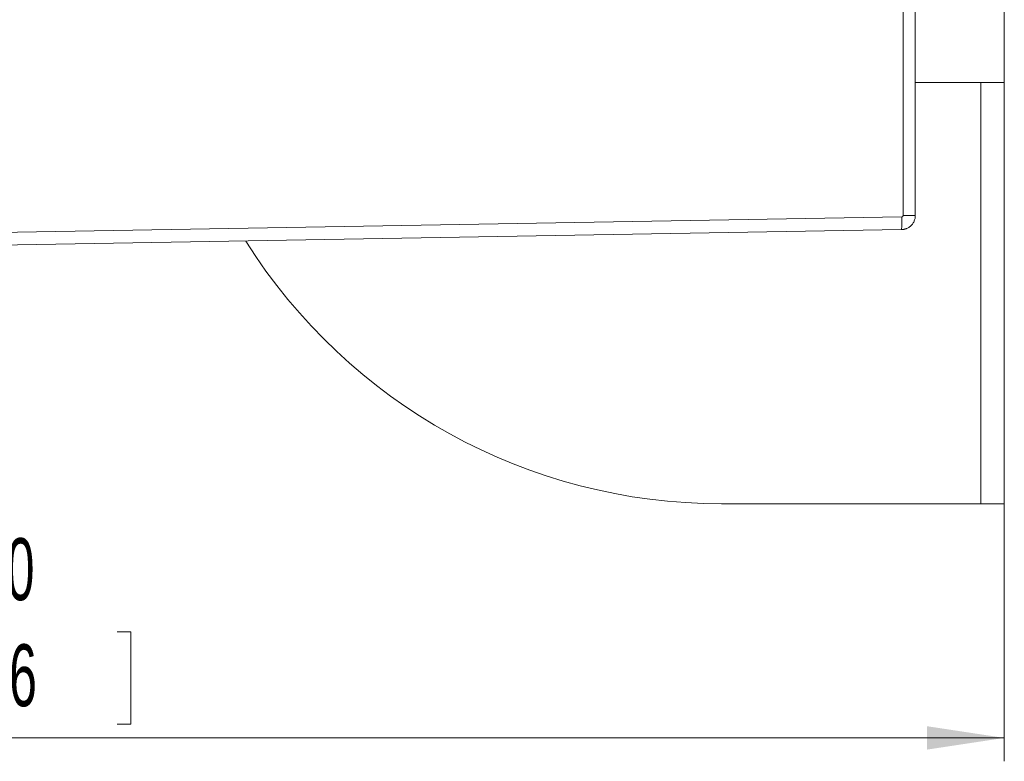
# Model space of a CAD drawing. Header units: millimetres. Extents: x 0 to 594, y 0 to 420.
# Tile 55 of 76: x 289 to 331, y 209 to 240. Entities that reach past the tile are written whole.
import ezdxf

# ---------------------------------------------------------------- set-up
doc = ezdxf.new("R2010")
doc.units = ezdxf.units.MM
doc.styles.add('SLDTEXTSTYLE1', font='TXT', dxfattribs={"width": 0.605})
doc.dimstyles.new('SLDDIMSTYLE1', dxfattribs={"dimtxt": 2.568319, "dimasz": 3.3, "dimexe": 0, "dimexo": 0.0625, "dimgap": 0.64208, "dimtad": 1, "dimdec": 0, "dimlfac": 5, "dimrnd": 1e-09, "dimzin": 12, "dimdsep": 46, "dimtxsty": 'SLDTEXTSTYLE1', "dimsah": 1, "dimcen": 0.09, "dimadec": 0, "dimazin": 3, "dimtfac": 1, "dimtdec": 1, "dimtofl": 0, "dimtmove": 0, "dimatfit": 3, "dimfxl": 1, "dimfrac": 2, "dimtolj": 1, "dimtzin": 12, "dimarcsym": 0})

# ---------------------------------------------------------------- blocks, each defined once
blk = doc.blocks.new('_D_6')
at = {"color": 7, "linetype": 'Continuous', "lineweight": 0}
for p, q in [((330.793, 371.409), (330.793, 208.509)), ((246.705, 326.965), (246.705, 208.509)), ((284.585, 214.042), (283.997, 214.042)), ((283.997, 214.042), (283.997, 210.097)), ((292.914, 214.042), (293.502, 214.042)), ((293.502, 214.042), (293.502, 210.097)), ((283.997, 210.097), (284.585, 210.097)), ((293.502, 210.097), (292.914, 210.097)), ((246.705, 209.509), (330.793, 209.509))]:
    blk.add_line(p, q, dxfattribs=at)
for points in [[(246.705, 209.509), (250.005, 209.009), (250.005, 210.009)], [(330.793, 209.509), (327.493, 210.009), (327.493, 209.009)]]:
    blk.add_solid(points, dxfattribs=at)
at = {"color": 7, "linetype": 'Continuous', "lineweight": 0, "char_height": 2.6458, "attachment_point": 1, "style": 'SLDTEXTSTYLE1'}
for s, insert in [('420', (285.81, 218.04)), ('16,6', (285.32, 213.508))]:
    blk.add_mtext(s, dxfattribs=dict(at, insert=insert))

msp = doc.modelspace()

# ---------------------------------------------------------------- linework, layer by layer
at = {"color": 7, "linetype": 'Continuous', "lineweight": 15}
for p, q in [((326.471, 231.825), (326.471, 242.953)), ((326.993, 231.824), (326.993, 242.958)), ((326.993, 237.509), (329.793, 237.509)), ((329.793, 219.509), (329.793, 237.509)), ((329.793, 237.509), (330.793, 237.509)), ((330.793, 219.509), (330.793, 237.509)), ((273.993, 230.851), (326.412, 231.766)), ((273.993, 230.31), (326.404, 231.224)), ((318.718, 219.509), (329.793, 219.509)), ((329.793, 219.509), (330.793, 219.509))]:
    msp.add_line(p, q, dxfattribs=at)
msp.add_arc((318.718, 243.509), 24, 212.1822, 270, dxfattribs=at)
for points, knots in [([(326.404, 231.224), (326.415, 231.225), (326.437, 231.225), (326.469, 231.229), (326.499, 231.233), (326.526, 231.239), (326.551, 231.245), (326.574, 231.252), (326.595, 231.259), (326.613, 231.266), (326.663, 231.286), (326.736, 231.327), (326.814, 231.393), (326.868, 231.455), (326.907, 231.512), (326.939, 231.572), (326.964, 231.634), (326.981, 231.697), (326.991, 231.761), (326.993, 231.803), (326.993, 231.824)], [0, 0, 0, 0, 0.036514, 0.070849, 0.103007, 0.132988, 0.160788, 0.186406, 0.20984, 0.231091, 0.250158, 0.382367, 0.499909, 0.575231, 0.649269, 0.722019, 0.793461, 0.86359, 0.932431, 1, 1, 1, 1]), ([(326.412, 231.766), (326.413, 231.708), (326.414, 231.645), (326.415, 231.519), (326.415, 231.455), (326.413, 231.345), (326.412, 231.299), (326.408, 231.239), (326.406, 231.224), (326.404, 231.224)], [0, 0, 0, 0, 0.25, 0.25, 0.5, 0.5, 0.75, 0.75, 1, 1, 1, 1]), ([(326.412, 231.766), (326.416, 231.766), (326.424, 231.766), (326.436, 231.77), (326.446, 231.776), (326.455, 231.784), (326.462, 231.793), (326.467, 231.802), (326.47, 231.811), (326.471, 231.818), (326.471, 231.823), (326.471, 231.825)], [0, 0, 0, 0, 0.1269659, 0.2501908, 0.3925204, 0.5001256, 0.6433605, 0.74995, 0.8483826, 0.9207617, 1, 1, 1, 1]), ([(326.471, 231.825), (326.54, 231.825), (326.609, 231.825), (326.736, 231.825), (326.793, 231.825), (326.89, 231.825), (326.928, 231.825), (326.98, 231.824), (326.993, 231.824), (326.993, 231.824)], [0, 0, 0, 0, 0.25, 0.25, 0.5, 0.5, 0.75, 0.75, 1, 1, 1, 1])]:
    msp.add_open_spline(points, degree=3, knots=knots, dxfattribs=at)

# ---------------------------------------------------------------- dimensions: what is measured, and where the dimension line sits
at = {"color": 7, "linetype": 'Continuous', "lineweight": 0}
dim = msp.add_linear_dim(base=(330.793, 209.509), p1=(246.705, 326.965), p2=(330.793, 371.409), dimstyle='SLDDIMSTYLE1', dxfattribs=at)
dim.commit()
dim.dimension.update_dxf_attribs({"geometry": '_D_6', "text_midpoint": (288.749, 209.509), "dimtype": 160})

doc.saveas('drawing.dxf')
